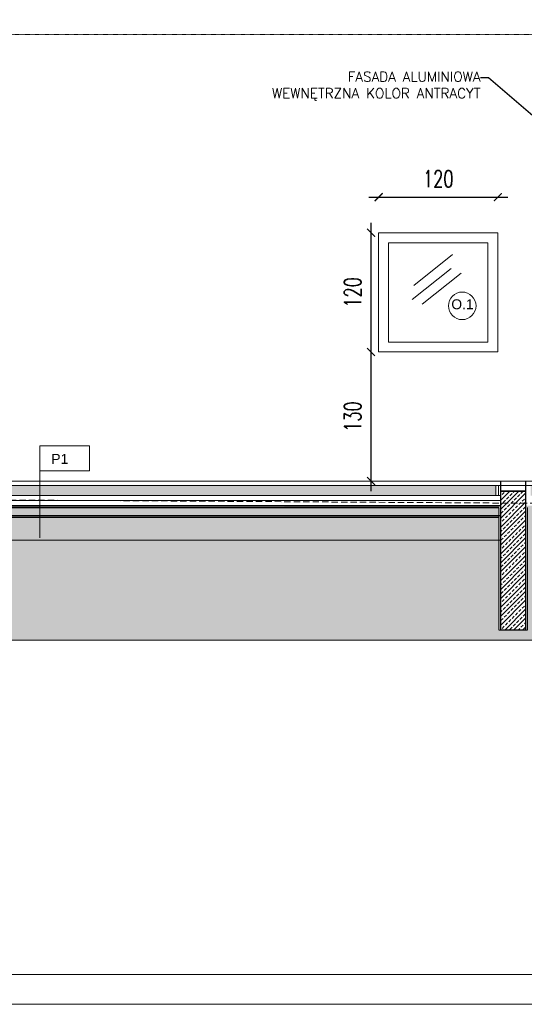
# Model space of a CAD drawing. Header units: millimetres. Extents: x -115268 to 140687, y -37779 to 24471.
# Tile 45 of 256: x 45543 to 46051, y -12796 to -11805. Entities that reach past the tile are written whole.
import ezdxf
from ezdxf import colors
from ezdxf.entities.mleader import LeaderData, LeaderLine
from ezdxf.math import Vec2, Vec3

# ---------------------------------------------------------------- set-up
doc = ezdxf.new("R2010")
doc.units = ezdxf.units.MM
doc.header["$PDMODE"] = 2
doc.header["$PDSIZE"] = 1
doc.linetypes.add('ACAD_ISO03W100', pattern=[30, 12, -18])
doc.linetypes.add('DASHED', pattern=[19.05, 12.7, -6.35])
doc.layers.get('0').update_dxf_attribs({"lineweight": 9})
for name, color, linetype, lineweight in [('A stolarka', 4, 'Continuous', 9), ('A_CIENKA', 7, 'Continuous', 9), ('A_HATCH', 8, 'Continuous', 9), ('A_IZOLACJA', 8, 'ZIGZAG', 9), ('A_KONSTRUKCJA', 3, 'Continuous', 25), ('A_PRZERYW', 8, 'DASHED', 9), ('A_RAMKA', 7, 'Continuous', 9), ('A_WIDOK', 253, 'Continuous', 9)]:
    doc.layers.add(name, color=color, linetype=linetype, lineweight=lineweight)
doc.layers.add('A_WYMIAR', color=253, linetype='Continuous', lineweight=5, transparency=0.2)
doc.styles.add('Arial', font='arial.ttf')
doc.styles.add('romans 1-100', font='romans.shx', dxfattribs={"width": 0.7, "height": 17})
doc.linetypes.add('ZIGZAG', pattern='A,0.00254,-5.08,[131,ltypeshp.shx,S=5.08,R=0,X=-5.08,Y=0],-10.16,[131,ltypeshp.shx,S=5.08,R=180,X=5.08,Y=0],-5.08', length=20.32254)
doc.dimstyles.new('___SKALA_1_100', dxfattribs={"dimscale": 10, "dimtxt": 17, "dimasz": 0.8, "dimexe": 2, "dimexo": 2, "dimgap": 1, "dimtad": 1, "dimdec": 4, "dimrnd": 0.5, "dimdsep": 46, "dimtxsty": 'romans 1-100', "dimblk": 'ARCHTICK', "dimcen": 0.1, "dimdle": 1, "dimse1": 1, "dimse2": 1, "dimadec": 0, "dimazin": 0, "dimtfac": 1, "dimtdec": 4, "dimtix": 1, "dimtmove": 0, "dimatfit": 3, "dimldrblk": 'ARCHTICK', "dimfxl": 6, "dimfxlon": 1, "dimtolj": 1, "dimarcsym": 0})

# ---------------------------------------------------------------- blocks, each defined once
blk = doc.blocks.new('_Dot')
at = {"color": 0, "linetype": 'ByBlock', "lineweight": -2}
blk.add_line((-0.5, 0), (-1, 0), dxfattribs=at)
at = {"color": 0, "linetype": 'ByBlock', "const_width": 0.5}
blk.add_lwpolyline([(-0.25, 0, 1), (0.25, 0, 1)], format="xyb", close=True, dxfattribs=at)
blk = doc.blocks.new('_ArchTick')
at = {"color": 0, "linetype": 'ByBlock', "const_width": 0.15}
blk.add_lwpolyline([(-0.5, -0.5), (0.5, 0.5)], dxfattribs=at)
blk = doc.blocks.new('*D2044')
at = {"layer": 'A_WYMIAR', "color": 0, "lineweight": -2, "transparency": 16777216}
blk.add_line((45896.47, -12279.27), (45896.47, -12129.27), dxfattribs=at)
at = {"layer": 'Defpoints', "color": 0, "transparency": 16777216}
for p in [(45896.47, -12139.27), (45964.17, -12139.27), (45962.47, -12269.27)]:
    blk.add_point(p, dxfattribs=at)
at = {"layer": 'A_WYMIAR', "color": 0, "lineweight": -2, "transparency": 16777216, "xscale": 8, "yscale": 8, "zscale": 8}
for p, rotation in [((45896.47, -12139.27), 90), ((45896.47, -12269.27), 270)]:
    blk.add_blockref('_ArchTick', p, dxfattribs=dict(at, rotation=rotation))
at = {"layer": 'A_WYMIAR', "color": 0, "transparency": 16777216, "insert": (45877.97, -12204.27), "char_height": 17, "attachment_point": 5, "rotation": 90, "style": 'romans 1-100'}
blk.add_mtext('\\A1;130', dxfattribs=at)
blk = doc.blocks.new('*D2045')
at = {"layer": 'A_WYMIAR', "color": 0, "lineweight": -2, "transparency": 16777216}
blk.add_line((45896.47, -12149.27), (45896.47, -12009.27), dxfattribs=at)
at = {"layer": 'Defpoints', "color": 0, "transparency": 16777216}
for p in [(45896.47, -12019.27), (45904.17, -12019.27), (45964.17, -12139.27)]:
    blk.add_point(p, dxfattribs=at)
at = {"layer": 'A_WYMIAR', "color": 0, "lineweight": -2, "transparency": 16777216, "xscale": 8, "yscale": 8, "zscale": 8}
for p, rotation in [((45896.47, -12019.27), 90), ((45896.47, -12139.27), 270)]:
    blk.add_blockref('_ArchTick', p, dxfattribs=dict(at, rotation=rotation))
at = {"layer": 'A_WYMIAR', "color": 0, "transparency": 16777216, "insert": (45877.97, -12079.27), "char_height": 17, "attachment_point": 5, "rotation": 90, "style": 'romans 1-100'}
blk.add_mtext('\\A1;120', dxfattribs=at)
blk = doc.blocks.new('*D2046')
at = {"layer": 'A_WYMIAR', "color": 0, "lineweight": -2, "transparency": 16777216}
blk.add_line((45894.17, -11983.43), (46034.17, -11983.43), dxfattribs=at)
at = {"layer": 'Defpoints', "color": 0, "transparency": 16777216}
for p in [(46024.17, -11983.43), (45904.17, -12019.27), (46024.17, -12019.27)]:
    blk.add_point(p, dxfattribs=at)
at = {"layer": 'A_WYMIAR', "color": 0, "lineweight": -2, "transparency": 16777216, "xscale": 8, "yscale": 8, "zscale": 8, "rotation": 180}
blk.add_blockref('_ArchTick', (45904.17, -11983.43), dxfattribs=at)
at = {"layer": 'A_WYMIAR', "color": 0, "lineweight": -2, "transparency": 16777216, "xscale": 8, "yscale": 8, "zscale": 8}
blk.add_blockref('_ArchTick', (46024.17, -11983.43), dxfattribs=at)
at = {"layer": 'A_WYMIAR', "color": 0, "transparency": 16777216, "insert": (45964.17, -11964.93), "char_height": 17, "attachment_point": 5, "style": 'romans 1-100'}
blk.add_mtext('\\A1;120', dxfattribs=at)

msp = doc.modelspace()

# ---------------------------------------------------------------- hatches: boundary and pattern name
at = {"layer": 'A_CIENKA', "true_color": 0x636466}
h = msp.add_hatch(dxfattribs=at)
h.set_pattern_fill('GRAVEL', color=251, scale=0.8)
h.set_pattern_definition([(228.0127875, (-16746.2753, 10830.3986), (-162.560000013, -182.87999999), [2.7337715, -270.643869]), (184.969741, (-16748.1041, 10828.3666), (243.839999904, 20.320001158), [4.691238, -464.432391]), (132.510447, (-16752.7777, 10827.9602), (203.200000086, -223.519999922), [3.307852, -327.4777824]), (267.273689, (-16760.7025, 10822.8802), (20.320000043, 406.399999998), [4.272036, -422.9314994]), (292.8336542, (-16760.9057, 10818.613), (-101.600000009, 243.839999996), [4.1890696, -414.718462]), (357.273689, (-16759.2801, 10814.7522), (-406.399999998, 20.320000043), [4.272036, -422.9314994]), (37.6942405, (-16755.0129, 10814.549), (-264.159999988, -203.200000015), [5.649549, -559.3049225]), (72.2553284, (-16750.5425, 10818.0034), (142.240000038, 447.039999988), [5.333756, -528.042053]), (121.4295656, (-16748.9169, 10823.0834), (-162.560000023, 264.159999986), [4.286504, -424.3643656]), (175.2363583, (-16751.1521, 10826.741), (223.519999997, -20.320000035), [4.893706, -239.7914956]), (222.3974378, (-16756.0289, 10827.1474), (-243.839999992, -223.5200000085), [6.3286234, -626.53418]), (138.8140748, (-16740.5857, 10822.677), (-142.23999999, 121.92000001), [2.1600363, -213.8445266]), (171.4692344, (-16742.2113, 10824.0994), (264.160000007, -40.639999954), [4.109456, -406.837112]), (225, (-16746.275, 10824.709), (-5e-15, -20.32), [2.873675, -25.863145]), (203.1985905, (-16747.6977, 10827.1474), (101.6, 40.63999999), [1.5475306, -153.204979]), (291.8014095, (-16749.12, 10826.5378), (-20.32, 60.96), [2.188525, -107.238024]), (30.9637565, (-16748.3073, 10824.5058), (60.96, 40.64), [3.554557, -114.930385]), (161.565051, (-16745.259, 10826.3346), (40.64, -20.32), [2.570297, -61.687185]), (16.3895403, (-16760.9057, 10826.5378), (203.2, 60.96), [3.600704, -356.4706134]), (70.346176, (-16757.4513, 10827.5538), (-81.280000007, -223.519999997), [3.0207915, -299.0577254]), (293.1985905, (-16745.2593, 10830.3986), (-40.63999999, 101.6), [3.095041, -151.657469]), (343.6104597, (-16744.0401, 10827.5538), (-203.200000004, 60.959999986), [3.600704, -356.4706134]), (339.4439548, (-16760.9057, 10813.9394), (-101.6, 40.64), [3.4722816, -170.1418745]), (294.7751406, (-16757.6545, 10812.7202), (-101.60000012, 223.519999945), [2.909377, -288.028747]), (66.8014095, (-16745.056, 10810.0786), (40.63999999, 101.6), [3.095041, -151.657469]), (17.3540246, (-16743.8369, 10812.9234), (-264.159999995, -81.280000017), [3.406262, -337.219008]), (69.4439548, (-16755.013, 10810.0786), (-40.64, -101.6), [1.736141, -171.8780153]), (101.3099325, (-16746.2753, 10810.0786), (-20.32, 81.28), [1.036117, -102.57596]), (165.9637565, (-16746.4785, 10811.0946), (60.96, -20.32), [4.1890696, -79.592437]), (186.009006, (-16750.5425, 10812.1106), (203.199999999, 20.32000001), [3.882136, -384.330919]), (303.690068, (-16748.3073, 10822.677), (-20.32, 40.64), [2.930591, -70.334211]), (353.1572266, (-16746.6817, 10820.2386), (345.440000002, -40.639999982), [5.116454, -506.5280725]), (60.945396, (-16741.6017, 10819.629), (-81.28, -142.24), [2.092066, -207.1151385]), (90, (-16740.586, 10821.458), (-20.32, 20.32), [1.2192, -19.1008]), (120.2564372, (-16750.9489, 10812.7202), (81.27999999, -142.240000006), [2.8229357, -279.471526]), (48.0127875, (-16752.3713, 10815.1586), (162.560000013, 182.879999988), [5.467543, -267.9100976]), (0, (-16748.714, 10819.223), (20.32, 20.32), [5.2832, -15.0368]), (325.3048465, (-16743.4305, 10819.2226), (203.200000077, -142.23999989), [3.2128765, -318.074534]), (254.054604, (-16740.789, 10817.3938), (-20.32, -81.28), [2.9586326, -144.9732003]), (207.6459754, (-16741.6017, 10814.549), (-386.080000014, -203.199999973), [4.817161, -476.8997154]), (175.4260787, (-16745.8689, 10812.3138), (-264.16, 20.32), [5.0962357, -504.5267716])])
h.paths.add_polyline_path([(45447.16536, -12303.76834), (45164.16536, -12303.76834), (45164.16536, -12328.76834), (45447.16536, -12328.76834)])
h.paths.add_polyline_path([(46027.16536, -12328.76834), (46027.16536, -12303.76834), (45476.16536, -12303.76834), (45476.16536, -12328.76834)])
h.paths.add_polyline_path([(46739.16536, -12304.26834), (46739.16536, -12328.76834), (47394.16536, -12328.76834), (47394.16536, -12303.76834), (46052.16536, -12303.76834), (46052.16536, -12328.76834), (46714.16536, -12328.76834), (46714.16536, -12304.26834)])
at = {"layer": 'A_HATCH', "transparency": 33554687}
h = msp.add_hatch(dxfattribs=at)
h.set_pattern_fill('DASH', color=256, angle=45)
h.set_pattern_definition([(45, (94.7944, -8.652), (0, 4.49012806), [3.175, -3.175])])
h.paths.add_polyline_path([(45454.16536, -12293.76834), (45164.16536, -12293.76834), (45164.16536, -12303.76834), (45166.16536, -12303.76834), (45166.16536, -12295.76834), (45454.16536, -12295.76834)])
h.paths.add_polyline_path([(45562.90669, -12293.76834), (45454.16536, -12293.76834), (45454.16536, -12295.76834), (45562.90669, -12295.76834)])
h.paths.add_polyline_path([(45474.16536, -12295.76834), (45474.16536, -12303.76834), (45562.90669, -12303.76834), (45562.90669, -12295.76834)])
h.paths.add_polyline_path([(45479.16536, -12273.76834), (45479.16536, -12283.76834), (45562.90669, -12283.76834), (45562.90669, -12273.76834)])
h.paths.add_polyline_path([(45484.16536, -12283.76834), (45479.16536, -12273.76834)], flags=16)
h.paths.add_polyline_path([(45449.16536, -12303.76834), (45449.16536, -12295.76834), (45166.16536, -12295.76834), (45166.16536, -12303.76834)])
h.paths.add_polyline_path([(46027.16536, -12303.76834), (46027.16536, -12293.9539), (45562.90669, -12295.76834), (45562.90669, -12303.76834)])
h.paths.add_polyline_path([(46022.16536, -12283.76834), (46022.16536, -12273.76834), (45562.90669, -12273.76834), (45562.90669, -12283.76834)])
h.paths.add_polyline_path([(46739.16536, -12293.76834), (46739.16536, -12303.76834), (47389.16536, -12303.76834), (47389.16536, -12293.76834)])
h.paths.add_polyline_path([(46714.16536, -12303.76834), (46714.16536, -12293.76834), (46074.64499, -12293.76834), (46052.16536, -12293.8562), (46052.16536, -12303.76834)])
h.paths.add_polyline_path([(46709.16536, -12283.76834), (46709.16536, -12273.76834), (46421.37605, -12273.76834), (46421.37605, -12280.34404), (46417.10377, -12273.76834), (46057.16536, -12273.76834), (46057.16536, -12283.76834)])
h.paths.add_polyline_path([(46744.16536, -12273.76834), (46744.16536, -12283.76834), (47384.16536, -12283.76834), (47384.16536, -12273.76834)])
h = msp.add_hatch(dxfattribs=at)
h.set_pattern_fill('ANSI33', color=256)
h.set_pattern_definition([(45, (888, -654.4885), (-4.4901281, 4.4901281), []), (45, (892.49, -654.4885), (-4.4901281, 4.4901281), [3.175, -1.5875])])
h.paths.add_polyline_path([(46052.16536, -12279.26834), (46027.16536, -12279.26834), (46027.16536, -12419.26834), (46052.16536, -12419.26834)])
h = msp.add_hatch(dxfattribs=at)
h.set_pattern_fill('AR-SAND', color=256, scale=0.2, angle=45)
h.set_pattern_definition([(82.5, (94.794, -8.652), (-7.147627, 6.6950698), [0, -7.7216, 0, -8.636, 0, -8.255]), (52.5, (94.794, -8.652), (-3.7802186, 16.494657), [0, -4.1656, 0, -6.9596, 0, -2.667]), (12.5, (90.376, -13.07), (11.1659965, 11.2066462), [0, -2.54, 0, -9.144, 0, -11.938]), (2.5, (90.376, -13.07), (7.645622, 13.9510156), [0, -1.27, 0, -5.9944, 0, -6.858])])
h.paths.add_polyline_path([(45201.66536, -12419.26834), (45201.66536, -12429.26834), (45391.66536, -12429.26834), (45391.66536, -12419.26834), (45401.66536, -12419.26834), (45401.66536, -12379.26834), (45449.16536, -12379.26834), (45449.16536, -12328.76834), (45166.16536, -12328.76834), (45166.16536, -12377.43763), (45164.16536, -12377.43763), (45164.16536, -12379.26834), (45191.66536, -12379.26834), (45191.66536, -12419.26834)])
h.paths.add_polyline_path([(46052.16536, -12328.76834), (46052.16536, -12419.26834), (46027.16536, -12419.26834), (46027.16536, -12328.76834), (45474.16536, -12328.76834), (45474.16536, -12379.26834), (45521.66536, -12379.26834), (45521.66536, -12419.26834), (45531.66536, -12419.26834), (45531.66536, -12429.26834), (46348.25382, -12429.26834), (46348.25382, -12328.76834)])
h.paths.add_polyline_path([(46764.16536, -12419.26834), (46774.16536, -12419.26834), (46774.16536, -12429.26834), (47331.66536, -12429.26834), (47331.66536, -12419.26834), (47341.66536, -12419.26834), (47341.66536, -12379.26834), (47389.16536, -12379.26834), (47389.16536, -12377.26834), (47389.16536, -12328.76834), (46739.16536, -12328.76834), (46739.16536, -12379.26834), (46764.16536, -12379.26834)])
h.paths.add_polyline_path([(46674.16536, -12419.26834), (46684.16536, -12419.26834), (46684.16536, -12379.26834), (46714.16536, -12379.26834), (46714.16536, -12328.76834), (46348.25382, -12328.76834), (46348.25382, -12429.26834), (46674.16536, -12429.26834)])

# ---------------------------------------------------------------- linework, layer by layer
at = {"layer": 'A stolarka'}
for p, q in [((45939.53631, -12072.22314), (45978.67174, -12041.10372)), ((45937.9331, -12086.27411), (45977.06854, -12055.15469)), ((45948.07053, -12090.98925), (45987.20596, -12059.86984))]:
    msp.add_line(p, q, dxfattribs=at)
at = {"layer": 'A_CIENKA', "linetype": 'ACAD_ISO03W100', "ltscale": 0.005}
msp.add_line((45474.16536, -11819.77982), (46114.16536, -11819.77982), dxfattribs=at)
at = {"layer": 'A_CIENKA', "color": 18, "true_color": 0x000000}
msp.add_line((45114.16536, -12269.26834), (47439.16536, -12269.26834), dxfattribs=at)
at = {"layer": 'A_CIENKA'}
msp.add_line((47471.66536, -12429.26834), (45101.66536, -12429.26834), dxfattribs=at)
msp.add_lwpolyline([(44143.29342, -9825.90398), (48343.29342, -9825.90398), (48343.29342, -12795.90398), (44143.29342, -12795.90398), (44143.29342, -9825.90398)], dxfattribs=at)
for points in [[(46024.16536, -12019.26834), (45904.16536, -12019.26834), (45904.16536, -12139.26834), (46024.16536, -12139.26834)], [(46014.16536, -12029.26834), (45914.16536, -12029.26834), (45914.16536, -12129.26834), (46014.16536, -12129.26834)]]:
    msp.add_lwpolyline(points, close=True, dxfattribs=at)
at = {"layer": 'A_HATCH'}
msp.add_lwpolyline([(45562.90669, -12326.26181), (45562.90669, -12233.80644), (45612.90669, -12233.80644), (45612.90669, -12253.80644), (45612.90669, -12258.80644), (45562.90669, -12258.80644)], dxfattribs=at)
at = {"layer": 'A_IZOLACJA', "ltscale": 0.01}
for points in [[(46024.66536, -12273.76834), (46024.66536, -12283.76834)], [(45474.16536, -12288.76834), (46027.16536, -12288.76834)]]:
    msp.add_lwpolyline(points, dxfattribs=at)
at = {"layer": 'A_IZOLACJA', "linetype": 'DASHED', "ltscale": 0.01}
msp.add_lwpolyline([(46025.16536, -12295.76834, 1.5, 1.5, 0), (45476.16536, -12295.76834, 0, 0, 0)], format="xyseb", dxfattribs=at)
msp.add_lwpolyline([(46025.16536, -12295.76834), (46025.16536, -12419.26834), (46054.16536, -12419.26834), (46054.16536, -12295.76834)], dxfattribs=at)
at = {"layer": 'A_IZOLACJA', "linetype": 'DASHED', "ltscale": 0.01, "const_width": 1.5}
msp.add_lwpolyline([(46025.16536, -12305.79407), (45476.16536, -12305.79407)], dxfattribs=at)
at = {"layer": 'A_KONSTRUKCJA'}
for points in [[(46052.16536, -12269.26834), (46052.16536, -12279.26834), (46052.16536, -12279.26834), (46052.16536, -12279.26834), (46027.16536, -12279.26834), (46027.16536, -12279.26834), (46027.16536, -12279.26834), (46027.16536, -12279.26834), (46027.16536, -12269.26834)], [(45474.16536, -12293.76834), (46027.16536, -12293.76834)], [(45474.16536, -12303.76834), (46027.16536, -12303.76834)]]:
    msp.add_lwpolyline(points, dxfattribs=at)
msp.add_lwpolyline([(46027.16536, -12279.26834), (46052.16536, -12279.26834), (46052.16536, -12379.26834), (46052.16536, -12379.26834), (46052.16536, -12419.26834), (46027.16536, -12419.26834), (46027.16536, -12419.26834), (46027.16536, -12379.26834), (46027.16536, -12379.26834)], close=True, dxfattribs=at)
at = {"layer": 'A_PRZERYW', "ltscale": 0.5}
msp.add_line((44323.29342, -12280.81329), (47809.10759, -12302.34219), dxfattribs=at)
at = {"layer": 'A_RAMKA'}
msp.add_lwpolyline([(44323.29342, -9855.90398), (48309.10759, -9855.90398), (48309.10759, -12765.90398), (44323.29342, -12765.90398)], close=True, dxfattribs=at)
at = {"layer": 'A_WIDOK'}
for points in [[(45114.16536, -12269.26834), (47439.16536, -12269.26834)], [(45114.16536, -12273.76834), (47414.16536, -12273.76834)], [(46027.16536, -12273.76834), (46022.16536, -12273.76834), (46022.16536, -12283.76834)], [(45474.16536, -12283.76834), (46027.16536, -12283.76834)], [(45474.16536, -12328.76834), (46027.16536, -12328.76834)]]:
    msp.add_lwpolyline(points, dxfattribs=at)
at = {"layer": 'A_WYMIAR', "ltscale": 10}
msp.add_circle((45988.28316, -12092.81734), 13.90315, dxfattribs=at)

# ---------------------------------------------------------------- texts
at = {"layer": 'A_WYMIAR', "char_height": 10, "attachment_point": 1, "style": 'Arial'}
for s, insert in [('O.1', (45977.32994, -12086.23298)), ('P1', (45574.60753, -12241.90602))]:
    msp.add_mtext_dynamic_manual_height_columns(s, width=473.6976626, gutter_width=1.25, heights=[9.22219], dxfattribs=dict(at, insert=insert))

# ---------------------------------------------------------------- dimensions: what is measured, and where the dimension line sits
at = {"layer": 'A_WYMIAR'}
dim = msp.add_linear_dim(base=(46024.16536, -11983.42549), p1=(45904.16536, -12019.26834), p2=(46024.16536, -12019.26834), dimstyle='___SKALA_1_100', dxfattribs=at)
dim.commit()
dim.dimension.update_dxf_attribs({"geometry": '*D2046', "text_midpoint": (45964.16536, -11964.92549)})
dim = msp.add_linear_dim(base=(45896.47146, -12019.26834), p1=(45964.16536, -12139.26834), p2=(45904.16536, -12019.26834), angle=90, dimstyle='___SKALA_1_100', override={"dimtmove": 1}, dxfattribs=at)
dim.commit()
dim.dimension.update_dxf_attribs({"geometry": '*D2045', "text_midpoint": (45877.97146, -12079.26834)})
dim = msp.add_linear_dim(base=(45896.47146, -12139.26834), p1=(45962.47017, -12269.26834), p2=(45964.16536, -12139.26834), angle=90, dimstyle='___SKALA_1_100', dxfattribs=at)
dim.commit()
dim.dimension.update_dxf_attribs({"geometry": '*D2044', "text_midpoint": (45877.97146, -12204.26834)})

# ---------------------------------------------------------------- leaders
at = {"layer": 'A_CIENKA'}
ml = msp.add_multileader_mtext('Standard', dxfattribs=at)
ml.set_content('{\\Fromans.shx;FASADA ALUMINIOWA WEWNĘTRZNA KOLOR ANTRACYT}', color=256)
ml.set_leader_properties()
ml.set_arrow_properties(name='DOT')
ml.build(insert=Vec2(0, 0))
ml.multileader.update_dxf_attribs({"arrow_head_size": 5})
ctx = ml.context
ctx.base_point, ctx.char_height, ctx.arrow_head_size, ctx.landing_gap_size, ctx.plane_origin = Vec3(45769.99502, -11863.15019), 10, 5, 0.09, Vec3(45854.51687, -12029.13727)
ctx.text_align_type = 2
notes = []
notes.append((ctx, [(0, (1, 1, 0), (46014.84169, -11863.15019), (-1, 0), 8, [(0, [(46115.6233, -11950.27064)], 0, [])])]))
ctx.mtext.insert, ctx.mtext.width, ctx.mtext.alignment, ctx.mtext.flow_direction = Vec3(46006.75169, -11857.15019), 239.2869378, 3, 5
for ctx, leaders in notes:
    for number, flags, end, landing, length, lines in leaders:
        leader = LeaderData()
        leader.index, (leader.has_last_leader_line, leader.has_dogleg_vector, leader.attachment_direction) = number, flags
        leader.last_leader_point, leader.dogleg_vector, leader.dogleg_length = Vec3(end), Vec3(landing), length
        for number, points, colour, breaks in lines:
            line = LeaderLine()
            line.index, line.vertices, line.color, line.breaks = number, Vec3.list(points), colors.encode_raw_color(colour), breaks
            leader.lines.append(line)
        ctx.leaders.append(leader)

doc.saveas('drawing.dxf')
